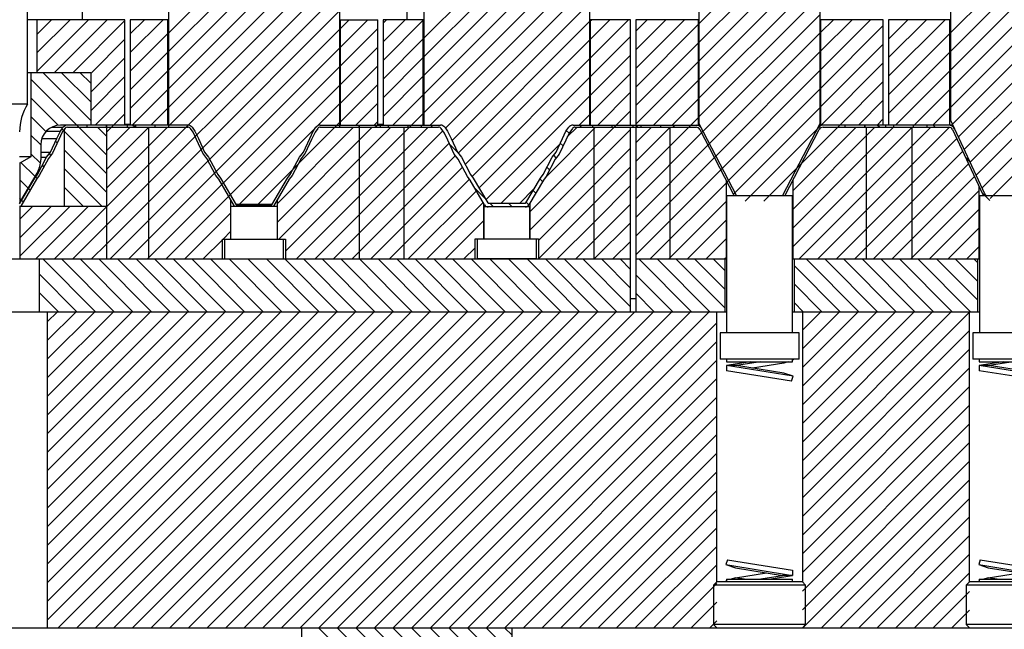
# Model space of a CAD drawing. Header units: inches. Extents: x 1772 to 2706, y -534 to -52.
# Tile 198 of 256: x 1883.45 to 1892.8, y -407.5 to -401.72. Entities that reach past the tile are written whole.
import ezdxf

# ---------------------------------------------------------------- set-up
doc = ezdxf.new("R2010")
doc.units = ezdxf.units.IN
doc.header["$LTSCALE"] = 0.5
doc.header["$MEASUREMENT"] = 0
doc.layers.add('SID-M-F', color=202, linetype='Continuous')
doc.layers.add('SID-M-S', color=105, linetype='Continuous')

msp = doc.modelspace()

# ---------------------------------------------------------------- hatches: boundary and pattern name
at = {"layer": 'SID-M-F'}
h = msp.add_hatch(dxfattribs=at)
h.set_pattern_fill('ANSI31', color=256, angle=90, style=0)
h.set_pattern_definition([(135, (2033.37002, -468.12668), (-0.08838835, -0.08838835), [])])
h.paths.add_polyline_path([(1884.86591, -402.74078), (1884.86591, -402.72078), (1884.74141, -402.72078), (1884.74141, -402.74078)], flags=0)
h = msp.add_hatch(dxfattribs=at)
h.set_pattern_fill('ANSI31', color=256, style=0)
h.set_pattern_definition([(45, (2033.37002, -468.12668), (-0.08838835, 0.08838835), [])])
h.paths.add_polyline_path([(1886.87841, -402.72078), (1886.87841, -402.74078), (1886.95164, -402.74078), (1886.95164, -402.72078)], flags=0)

# ---------------------------------------------------------------- linework, layer by layer
at = {"layer": 'SID-M-F', "linetype": 'Continuous'}
for p, q in [((1884.86591, -402.55422), (1887.19934, -400.22078)), ((1884.86591, -402.731), (1887.37612, -400.22078)), ((1887.29091, -402.6041), (1889.67422, -400.22078)), ((1887.351, -402.72078), (1889.851, -400.22078)), ((1889.90341, -402.28969), (1891.97232, -400.22078)), ((1892.29091, -402.37707), (1894.44719, -400.22078)), ((1884.86591, -401.84712), (1885.52216, -401.19087)), ((1883.7829, -403.99078), (1886.49091, -401.28278)), ((1887.29091, -401.89699), (1887.92216, -401.26574)), ((1889.90341, -402.46647), (1891.05341, -401.31647)), ((1884.86591, -402.02389), (1885.52216, -401.36764)), ((1887.49727, -402.75129), (1888.86591, -401.38265)), ((1889.90341, -401.75936), (1890.32216, -401.34061)), ((1892.29091, -402.55384), (1893.46591, -401.37884)), ((1892.29091, -401.84674), (1892.72216, -401.41549)), ((1883.95967, -403.99078), (1886.49091, -401.45955)), ((1887.29091, -402.07377), (1887.92216, -401.44252)), ((1889.90341, -402.64325), (1891.05341, -401.49325)), ((1889.90341, -401.93614), (1890.32216, -401.51739)), ((1884.86591, -402.20067), (1885.53067, -401.5359)), ((1884.86591, -402.37745), (1885.6411, -401.60225)), ((1887.29091, -402.25054), (1887.97744, -401.564)), ((1887.29091, -402.42732), (1888.11636, -401.60186)), ((1887.55839, -402.86694), (1888.86591, -401.55943)), ((1889.90341, -402.11292), (1890.42422, -401.59211)), ((1892.29091, -402.02351), (1892.76056, -401.55386)), ((1892.30966, -402.71187), (1893.46591, -401.55562)), ((1885.17581, -402.95143), (1886.49091, -401.63633)), ((1889.92821, -402.79522), (1891.05341, -401.67002)), ((1892.29091, -402.20029), (1892.87099, -401.62021)), ((1883.61591, -401.85968), (1883.7548, -401.72078)), ((1883.61591, -402.03645), (1883.93158, -401.72078)), ((1883.61591, -402.21323), (1884.10835, -401.72078)), ((1883.78513, -402.22078), (1884.28513, -401.72078)), ((1883.96191, -402.22078), (1884.45341, -401.72929)), ((1884.50341, -401.85606), (1884.63868, -401.72078)), ((1884.50341, -402.03284), (1884.81546, -401.72078)), ((1886.49591, -401.80811), (1886.58323, -401.72078)), ((1886.49591, -401.98488), (1886.76, -401.72078)), ((1886.90341, -401.75416), (1886.93678, -401.72078)), ((1886.90341, -401.93094), (1887.11356, -401.72078)), ((1886.90341, -402.10771), (1887.28591, -401.72521)), ((1887.61652, -402.98559), (1888.86591, -401.7362)), ((1888.87091, -401.7312), (1888.88133, -401.72078)), ((1888.87091, -401.90798), (1889.0581, -401.72078)), ((1888.87091, -402.08476), (1889.23488, -401.72078)), ((1889.30341, -401.82903), (1889.41166, -401.72078)), ((1889.30341, -402.00581), (1889.58843, -401.72078)), ((1889.30341, -402.18259), (1889.76521, -401.72078)), ((1889.30341, -402.35936), (1889.89841, -401.76436)), ((1891.05841, -401.8418), (1891.17942, -401.72078)), ((1891.05841, -402.01858), (1891.3562, -401.72078)), ((1891.05841, -402.19535), (1891.53298, -401.72078)), ((1891.05841, -402.37213), (1891.65341, -401.77713)), ((1891.70341, -401.72713), (1891.70975, -401.72078)), ((1891.70341, -401.90391), (1891.88653, -401.72078)), ((1891.70341, -402.08068), (1892.06331, -401.72078)), ((1891.70341, -402.25746), (1892.24008, -401.72078)), ((1892.36588, -402.83242), (1893.46591, -401.7324)), ((1884.31323, -403.99078), (1886.49091, -401.81311)), ((1884.50341, -402.20962), (1884.86091, -401.85212)), ((1886.49591, -402.16166), (1886.85341, -401.80416)), ((1888.87091, -402.26153), (1889.25341, -401.87903)), ((1889.98873, -402.91148), (1891.05341, -401.8468)), ((1891.70341, -402.43424), (1892.28591, -401.85174)), ((1884.12841, -402.23106), (1884.45341, -401.90606)), ((1886.49591, -402.33844), (1886.85341, -401.98094)), ((1886.90341, -402.28449), (1887.28591, -401.90199)), ((1887.68431, -403.09458), (1888.86591, -401.91298)), ((1889.30341, -402.53614), (1889.89841, -401.94114)), ((1891.05841, -402.54891), (1891.65341, -401.95391)), ((1892.4221, -402.95298), (1893.46591, -401.90917)), ((1884.12841, -402.40784), (1884.45341, -402.08284)), ((1884.50341, -402.38639), (1884.86091, -402.02889)), ((1885.30479, -403.17599), (1886.49091, -401.98988)), ((1886.90341, -402.46127), (1887.28591, -402.07877)), ((1888.87091, -402.43831), (1889.25341, -402.05581)), ((1890.04925, -403.02774), (1891.05341, -402.02358)), ((1891.70341, -402.61101), (1892.28591, -402.02851)), ((1884.66678, -403.99078), (1886.49091, -402.16666)), ((1886.49591, -402.51521), (1886.85341, -402.15771)), ((1887.74818, -403.20748), (1888.86591, -402.08976)), ((1889.30341, -402.71292), (1889.89841, -402.11792)), ((1891.06331, -402.72078), (1891.65341, -402.13068)), ((1892.47831, -403.07354), (1893.46591, -402.08595)), ((1884.12841, -402.67722), (1883.67197, -402.22078)), ((1884.12841, -402.50044), (1883.84875, -402.22078)), ((1884.12841, -402.32367), (1884.02552, -402.22078)), ((1884.12841, -402.58462), (1884.45341, -402.25962)), ((1884.50341, -402.56317), (1884.86091, -402.20567)), ((1886.90341, -402.63804), (1887.28591, -402.25554)), ((1887.8151, -403.31734), (1888.86591, -402.26653)), ((1888.87091, -402.61509), (1889.25341, -402.23259)), ((1890.10977, -403.14399), (1891.05341, -402.20035)), ((1891.77041, -402.72078), (1892.28591, -402.20529)), ((1892.53453, -403.1941), (1893.46591, -402.26273)), ((1884.27841, -403.004), (1883.55966, -402.28525)), ((1884.84356, -403.99078), (1886.49091, -402.34344)), ((1886.49591, -402.69199), (1886.85341, -402.33449)), ((1889.47232, -402.72078), (1889.89841, -402.29469)), ((1891.24008, -402.72078), (1891.65341, -402.30746)), ((1884.16901, -402.72078), (1884.45341, -402.43639)), ((1884.52257, -402.72078), (1884.86091, -402.38245)), ((1886.99744, -402.72078), (1887.28591, -402.43232)), ((1887.8805, -403.42872), (1888.86591, -402.44331)), ((1888.94199, -402.72078), (1889.25341, -402.40936)), ((1890.17029, -403.26025), (1891.05341, -402.37713)), ((1891.94141, -402.72657), (1892.28591, -402.38207)), ((1892.59075, -403.31466), (1893.46591, -402.4395)), ((1883.82027, -402.72263), (1883.55966, -402.46202)), ((1885.54033, -403.47078), (1886.49091, -402.52021)), ((1886.64389, -402.72078), (1886.85341, -402.51127)), ((1889.64909, -402.72078), (1889.89841, -402.47147)), ((1891.41686, -402.72078), (1891.65341, -402.48424)), ((1883.70309, -402.78224), (1883.55966, -402.6388)), ((1884.27841, -402.78817), (1884.45341, -402.61317)), ((1884.69934, -402.72078), (1884.86091, -402.55922)), ((1887.10341, -402.7916), (1887.28591, -402.6091)), ((1888.29741, -403.54214), (1889.25341, -402.58614)), ((1888.76521, -402.72078), (1888.86591, -402.62009)), ((1890.2308, -403.37651), (1891.05341, -402.55391)), ((1892.12397, -402.72078), (1892.28591, -402.55884)), ((1892.66641, -403.41577), (1893.46591, -402.61628)), ((1884.54552, -402.74078), (1884.52552, -402.72078)), ((1885.71711, -403.47078), (1886.49091, -402.69699)), ((1886.82066, -402.72078), (1886.85341, -402.68804)), ((1886.84362, -402.74078), (1886.82362, -402.72078)), ((1887.37395, -402.74078), (1887.35395, -402.72078)), ((1888.78817, -402.74078), (1888.76817, -402.72078)), ((1889.3185, -402.74078), (1889.2985, -402.72078)), ((1889.30341, -403.24325), (1889.82587, -402.72078)), ((1889.66591, -402.73464), (1889.65205, -402.72078)), ((1889.82587, -402.72078), (1889.89841, -402.64825)), ((1890.34331, -403.44078), (1891.05891, -402.72518)), ((1890.87981, -403.08105), (1891.24008, -402.72078)), ((1891.59364, -402.72078), (1891.65341, -402.66101)), ((1891.61659, -402.74078), (1891.59659, -402.72078)), ((1892.14692, -402.74078), (1892.12692, -402.72078)), ((1883.65341, -402.90933), (1883.55966, -402.81558)), ((1883.86941, -402.77178), (1883.85509, -402.75745)), ((1884.27841, -403.18077), (1883.87715, -402.77951)), ((1884.27841, -402.82722), (1884.19197, -402.74078)), ((1884.27841, -402.96495), (1884.50257, -402.74078)), ((1884.27841, -403.14172), (1884.67934, -402.74078)), ((1884.27841, -403.3185), (1884.85612, -402.74078)), ((1885.89716, -403.46752), (1886.62389, -402.74078)), ((1885.89716, -403.64429), (1886.80066, -402.74078)), ((1885.91544, -403.80278), (1886.97744, -402.74078)), ((1885.97841, -403.9166), (1887.10341, -402.7916)), ((1886.081, -403.99078), (1887.331, -402.74078)), ((1887.10341, -403.14515), (1887.4722, -402.77635)), ((1888.29741, -403.71892), (1889.25341, -402.76292)), ((1888.44333, -403.21944), (1888.92199, -402.74078)), ((1888.66923, -402.79863), (1888.64375, -402.77314)), ((1888.65308, -402.83291), (1888.74521, -402.74078)), ((1889.27554, -402.74078), (1889.27841, -402.73792)), ((1889.30341, -402.88969), (1889.45232, -402.74078)), ((1889.30341, -403.06647), (1889.62909, -402.74078)), ((1889.30341, -403.42002), (1889.92821, -402.79522)), ((1890.79341, -403.34424), (1891.39686, -402.74078)), ((1890.79341, -403.52101), (1891.57364, -402.74078)), ((1890.79341, -403.87457), (1891.92719, -402.74078)), ((1890.85397, -403.99078), (1892.10397, -402.74078)), ((1891.03074, -403.99078), (1892.2803, -402.74123)), ((1891.49091, -403.00029), (1891.75164, -402.73956)), ((1883.81008, -402.88923), (1883.79504, -402.87418)), ((1886.43455, -403.99078), (1887.53206, -402.89327)), ((1887.60955, -402.97639), (1887.537, -402.90383)), ((1888.02421, -403.46178), (1888.58031, -402.90568)), ((1888.61276, -402.91893), (1888.58643, -402.8926)), ((1889.30341, -403.5968), (1889.98873, -402.91148)), ((1891.20752, -403.99078), (1892.35083, -402.84747)), ((1883.65041, -403.0831), (1883.55966, -402.99235)), ((1883.74988, -403.0058), (1883.73563, -402.99155)), ((1884.27841, -403.35755), (1883.87715, -402.95629)), ((1884.27841, -403.84883), (1885.17581, -402.95143)), ((1886.61133, -403.99078), (1887.59159, -403.01052)), ((1888.54871, -403.03166), (1888.52378, -403.00672)), ((1888.90341, -403.28969), (1889.25341, -402.93969)), ((1890.79341, -403.69779), (1891.49091, -403.00029)), ((1891.92841, -403.44667), (1892.40705, -402.96803)), ((1883.59953, -403.209), (1883.46561, -403.07508)), ((1883.68362, -403.11632), (1883.66883, -403.10152)), ((1889.30341, -403.77358), (1890.04925, -403.02774)), ((1890.52008, -403.44078), (1890.87981, -403.08105)), ((1891.56107, -403.99078), (1892.46326, -403.08859)), ((1892.47712, -403.07098), (1892.43577, -403.02963)), ((1884.23586, -403.49178), (1883.87715, -403.13307)), ((1884.49, -403.99078), (1885.30479, -403.17599)), ((1886.25777, -403.99078), (1887.10341, -403.14515)), ((1886.7881, -403.99078), (1887.65842, -403.12047)), ((1888.37909, -403.99078), (1889.25341, -403.11647)), ((1888.48536, -403.14509), (1888.45947, -403.11919)), ((1889.30341, -403.95035), (1890.10977, -403.14399)), ((1883.53413, -403.32038), (1883.45441, -403.24066)), ((1883.61841, -403.22788), (1883.60411, -403.21358)), ((1886.96488, -403.99078), (1887.72316, -403.2325)), ((1888.37841, -403.81469), (1888.90341, -403.28969)), ((1888.41876, -403.25526), (1888.39319, -403.22969)), ((1888.90341, -403.64325), (1889.25341, -403.29325)), ((1889.43975, -403.99078), (1890.16341, -403.26713)), ((1891.73785, -403.99078), (1892.51948, -403.20915)), ((1883.5524, -403.33865), (1883.53778, -403.32403)), ((1884.05909, -403.49178), (1883.87715, -403.30984)), ((1887.14166, -403.99078), (1887.78953, -403.34291)), ((1887.87394, -403.41755), (1887.77562, -403.31923)), ((1888.20099, -403.46178), (1888.33643, -403.32634)), ((1888.35336, -403.36664), (1888.32779, -403.34106)), ((1891.91463, -403.99078), (1892.56341, -403.342)), ((1892.66565, -403.43629), (1892.59023, -403.36086)), ((1883.46873, -403.43176), (1883.45441, -403.41743)), ((1883.487, -403.45002), (1883.47238, -403.43541)), ((1885.51933, -403.49178), (1885.53433, -403.47678)), ((1885.69611, -403.49178), (1885.71111, -403.47678)), ((1887.31843, -403.99078), (1887.85493, -403.45429)), ((1887.95318, -403.49678), (1887.91818, -403.46178)), ((1888.12995, -403.49678), (1888.09495, -403.46178)), ((1888.28789, -403.47794), (1888.26239, -403.45244)), ((1888.73265, -403.99078), (1889.25341, -403.47002)), ((1889.61653, -403.99078), (1890.16341, -403.44391)), ((1891.3843, -403.99078), (1891.92841, -403.44667)), ((1883.45441, -403.61217), (1883.57479, -403.49178)), ((1883.45441, -403.78895), (1883.75157, -403.49178)), ((1883.45441, -403.96572), (1883.92834, -403.49178)), ((1883.60612, -403.99078), (1884.10512, -403.49178)), ((1883.88231, -403.49178), (1883.87715, -403.48662)), ((1885.02033, -403.99078), (1885.45966, -403.55146)), ((1892.0914, -403.99078), (1892.56341, -403.51878)), ((1887.49521, -403.99078), (1887.85941, -403.62659)), ((1888.55587, -403.99078), (1888.90341, -403.64325)), ((1888.90942, -403.99078), (1889.25341, -403.6468)), ((1889.79331, -403.99078), (1890.16341, -403.62068)), ((1885.38511, -403.80278), (1885.45966, -403.72824)), ((1892.26818, -403.99078), (1892.56341, -403.69556)), ((1884.13645, -403.99078), (1884.27841, -403.84883)), ((1885.19711, -403.99078), (1885.37841, -403.80949)), ((1889.0862, -403.99078), (1889.25341, -403.82358)), ((1889.97008, -403.99078), (1890.16341, -403.79746)), ((1887.67199, -403.99078), (1887.77841, -403.88436)), ((1892.44496, -403.99078), (1892.56341, -403.87233)), ((1884.1742, -404.49078), (1883.6742, -403.99078)), ((1884.35098, -404.49078), (1883.85098, -403.99078)), ((1884.52776, -404.49078), (1884.02776, -403.99078)), ((1884.70453, -404.49078), (1884.20453, -403.99078)), ((1884.88131, -404.49078), (1884.38131, -403.99078)), ((1885.05809, -404.49078), (1884.55809, -403.99078)), ((1885.23486, -404.49078), (1884.73486, -403.99078)), ((1885.41164, -404.49078), (1884.91164, -403.99078)), ((1885.58842, -404.49078), (1885.08842, -403.99078)), ((1885.76519, -404.49078), (1885.26519, -403.99078)), ((1885.37389, -403.99078), (1885.37841, -403.98627)), ((1885.94197, -404.49078), (1885.44197, -403.99078)), ((1886.11875, -404.49078), (1885.61875, -403.99078)), ((1886.29552, -404.49078), (1885.79552, -403.99078)), ((1886.4723, -404.49078), (1885.9723, -403.99078)), ((1886.64908, -404.49078), (1886.14908, -403.99078)), ((1886.82586, -404.49078), (1886.32586, -403.99078)), ((1887.00263, -404.49078), (1886.50263, -403.99078)), ((1887.17941, -404.49078), (1886.67941, -403.99078)), ((1887.35619, -404.49078), (1886.85619, -403.99078)), ((1887.53296, -404.49078), (1887.03296, -403.99078)), ((1887.70974, -404.49078), (1887.20974, -403.99078)), ((1887.88652, -404.49078), (1887.38652, -403.99078)), ((1888.06329, -404.49078), (1887.56329, -403.99078)), ((1888.24007, -404.49078), (1887.74007, -403.99078)), ((1888.41685, -404.49078), (1887.91685, -403.99078)), ((1888.59362, -404.49078), (1888.09362, -403.99078)), ((1888.7704, -404.49078), (1888.2704, -403.99078)), ((1888.94718, -404.49078), (1888.44718, -403.99078)), ((1889.12395, -404.49078), (1888.62395, -403.99078)), ((1889.25341, -404.44346), (1888.80073, -403.99078)), ((1889.25341, -404.26669), (1888.97751, -403.99078)), ((1889.25341, -404.08991), (1889.15428, -403.99078)), ((1889.83106, -404.49078), (1889.33106, -403.99078)), ((1890.00784, -404.49078), (1889.50784, -403.99078)), ((1890.15091, -404.45708), (1889.68461, -403.99078)), ((1890.15091, -404.2803), (1889.86139, -403.99078)), ((1890.15091, -404.10353), (1890.03817, -403.99078)), ((1890.14686, -403.99078), (1890.16341, -403.97424)), ((1891.42205, -404.49078), (1890.92205, -403.99078)), ((1891.59883, -404.49078), (1891.09883, -403.99078)), ((1891.7756, -404.49078), (1891.2756, -403.99078)), ((1891.95238, -404.49078), (1891.45238, -403.99078)), ((1892.12916, -404.49078), (1891.62916, -403.99078)), ((1892.30593, -404.49078), (1891.80593, -403.99078)), ((1892.48271, -404.49078), (1891.98271, -403.99078)), ((1892.55091, -404.3822), (1892.15949, -403.99078)), ((1892.55091, -404.20543), (1892.33626, -403.99078)), ((1892.55091, -404.02865), (1892.51304, -403.99078)), ((1883.99743, -404.49078), (1883.63778, -404.13114)), ((1891.24527, -404.49078), (1890.80591, -404.05142)), ((1889.65428, -404.49078), (1889.30341, -404.13991)), ((1891.0685, -404.49078), (1890.80591, -404.2282)), ((1883.82065, -404.49078), (1883.63778, -404.30791)), ((1889.47751, -404.49078), (1889.30341, -404.31669)), ((1890.89172, -404.49078), (1890.80591, -404.40497)), ((1883.64387, -404.49078), (1883.63778, -404.48469)), ((1883.71591, -404.58811), (1883.81323, -404.49078)), ((1883.71591, -404.76488), (1883.99, -404.49078)), ((1883.71591, -404.94166), (1884.16678, -404.49078)), ((1883.71591, -405.11844), (1884.34356, -404.49078)), ((1883.71591, -405.29521), (1884.52033, -404.49078)), ((1883.71591, -405.47199), (1884.69711, -404.49078)), ((1883.71591, -405.64877), (1884.87389, -404.49078)), ((1883.71591, -405.82554), (1885.05066, -404.49078)), ((1883.71591, -406.00232), (1885.22744, -404.49078)), ((1883.71591, -406.1791), (1885.40422, -404.49078)), ((1883.71591, -406.35587), (1885.581, -404.49078)), ((1883.71591, -406.53265), (1885.75777, -404.49078)), ((1883.71591, -406.70943), (1885.93455, -404.49078)), ((1883.71591, -406.8862), (1886.11133, -404.49078)), ((1883.71591, -407.06298), (1886.2881, -404.49078)), ((1883.71591, -407.23976), (1886.46488, -404.49078)), ((1883.71591, -407.41653), (1886.64166, -404.49078)), ((1883.81843, -407.49078), (1886.81843, -404.49078)), ((1883.99521, -407.49078), (1886.99521, -404.49078)), ((1884.17199, -407.49078), (1887.17199, -404.49078)), ((1884.34876, -407.49078), (1887.34876, -404.49078)), ((1884.52554, -407.49078), (1887.52554, -404.49078)), ((1884.70232, -407.49078), (1887.70232, -404.49078)), ((1884.87909, -407.49078), (1887.87909, -404.49078)), ((1885.05587, -407.49078), (1888.05587, -404.49078)), ((1885.23265, -407.49078), (1888.23265, -404.49078)), ((1885.40942, -407.49078), (1888.40942, -404.49078)), ((1885.5862, -407.49078), (1888.5862, -404.49078)), ((1885.76298, -407.49078), (1888.76298, -404.49078)), ((1885.93975, -407.49078), (1888.93975, -404.49078)), ((1886.11653, -407.49078), (1889.11653, -404.49078)), ((1886.29331, -407.49078), (1889.29331, -404.49078)), ((1886.47008, -407.49078), (1889.47008, -404.49078)), ((1886.64686, -407.49078), (1889.64686, -404.49078)), ((1886.82364, -407.49078), (1889.82364, -404.49078)), ((1887.00041, -407.49078), (1890.00041, -404.49078)), ((1890.88466, -404.6672), (1891.06107, -404.49078)), ((1890.88466, -404.84398), (1891.23785, -404.49078)), ((1890.88466, -405.02075), (1891.41463, -404.49078)), ((1890.88466, -405.19753), (1891.5914, -404.49078)), ((1890.88466, -405.37431), (1891.76818, -404.49078)), ((1890.88466, -405.55108), (1891.94496, -404.49078)), ((1890.88466, -405.72786), (1892.12173, -404.49078)), ((1890.88466, -405.90464), (1892.29851, -404.49078)), ((1890.88466, -406.08141), (1892.47216, -404.49391)), ((1887.17719, -407.49078), (1890.07216, -404.59582)), ((1890.88466, -406.25819), (1892.47216, -404.67069)), ((1887.35397, -407.49078), (1890.07216, -404.77259)), ((1890.88466, -406.43497), (1892.47216, -404.84747)), ((1887.53074, -407.49078), (1890.07216, -404.94937)), ((1890.88466, -406.61174), (1892.47216, -405.02424)), ((1887.70752, -407.49078), (1890.07216, -405.12615)), ((1890.88466, -406.78852), (1892.47216, -405.20102)), ((1887.8843, -407.49078), (1890.07216, -405.30292)), ((1890.88466, -406.9653), (1892.47216, -405.3778)), ((1888.06107, -407.49078), (1890.07216, -405.4797)), ((1890.88466, -407.14207), (1892.47216, -405.55457)), ((1888.23785, -407.49078), (1890.07216, -405.65648)), ((1890.88466, -407.31885), (1892.47216, -405.73135)), ((1888.41463, -407.49078), (1890.07216, -405.83325)), ((1890.8895, -407.49078), (1892.47216, -405.90813)), ((1888.5914, -407.49078), (1890.07216, -406.01003)), ((1891.06628, -407.49078), (1892.47216, -406.0849)), ((1888.76818, -407.49078), (1890.07216, -406.18681)), ((1891.24305, -407.49078), (1892.47216, -406.26168)), ((1888.94496, -407.49078), (1890.07216, -406.36358)), ((1891.41983, -407.49078), (1892.47216, -406.43846)), ((1889.12173, -407.49078), (1890.07216, -406.54036)), ((1891.59661, -407.49078), (1892.47216, -406.61523)), ((1889.29851, -407.49078), (1890.07216, -406.71714)), ((1891.77338, -407.49078), (1892.47216, -406.79201)), ((1889.47529, -407.49078), (1890.07216, -406.89391)), ((1891.95016, -407.49078), (1892.47216, -406.96879)), ((1889.65206, -407.49078), (1890.07216, -407.07069)), ((1892.12694, -407.49078), (1892.47216, -407.14556)), ((1889.82884, -407.49078), (1890.07216, -407.24747)), ((1892.30371, -407.49078), (1892.47216, -407.32234)), ((1888.12841, -409.32887), (1886.29032, -407.49078)), ((1888.12841, -409.15209), (1886.4671, -407.49078)), ((1888.12841, -408.97532), (1886.64387, -407.49078)), ((1888.12841, -408.79854), (1886.82065, -407.49078)), ((1888.12841, -408.62176), (1886.99743, -407.49078)), ((1888.12841, -408.44499), (1887.1742, -407.49078)), ((1888.12841, -408.26821), (1887.35098, -407.49078)), ((1888.12841, -408.09143), (1887.52776, -407.49078)), ((1888.12841, -407.91466), (1887.70453, -407.49078)), ((1888.12841, -407.73788), (1887.88131, -407.49078)), ((1888.12841, -407.5611), (1888.05809, -407.49078)), ((1890.00562, -407.49078), (1890.07216, -407.42424))]:
    msp.add_line(p, q, dxfattribs=at)
at = {"layer": 'SID-M-S'}
for p, q in [((1884.86591, -400.22078), (1884.86591, -402.74078)), ((1886.49091, -400.22078), (1886.49091, -402.74078)), ((1887.29091, -400.22078), (1887.29091, -402.72078)), ((1888.86591, -402.72078), (1888.86591, -400.22078)), ((1889.90341, -400.22078), (1889.90341, -402.70427)), ((1891.05341, -402.70427), (1891.05341, -400.22078)), ((1892.29091, -400.22078), (1892.29091, -402.67165)), ((1883.52841, -402.52078), (1883.52841, -400.40878)), ((1887.12841, -401.22078), (1887.12841, -401.72078)), ((1884.04716, -401.47078), (1884.04716, -401.72078)), ((1884.45341, -401.72078), (1883.52841, -401.72078)), ((1883.61591, -401.72078), (1883.61591, -402.22078)), ((1884.45341, -402.72078), (1884.45341, -401.72078)), ((1884.50341, -401.72078), (1884.50341, -402.72078)), ((1884.86591, -401.72078), (1884.50341, -401.72078)), ((1884.86091, -402.72078), (1884.86091, -401.72078)), ((1886.49091, -401.72078), (1886.85341, -401.72078)), ((1886.49591, -401.72078), (1886.49591, -402.72078)), ((1886.85341, -402.72078), (1886.85341, -401.72078)), ((1887.29091, -401.72078), (1886.90341, -401.72078)), ((1886.90341, -401.72078), (1886.90341, -402.72078)), ((1887.28591, -402.72078), (1887.28591, -401.72078)), ((1889.25341, -401.72078), (1888.86591, -401.72078)), ((1888.87091, -401.72078), (1888.87091, -402.72078)), ((1889.25341, -402.72078), (1889.25341, -401.72078)), ((1889.30341, -401.72078), (1889.30341, -402.72078)), ((1889.90341, -401.72078), (1889.30341, -401.72078)), ((1889.89841, -402.72078), (1889.89841, -401.72078)), ((1891.65341, -401.72078), (1891.05341, -401.72078)), ((1891.05841, -401.72078), (1891.05841, -402.72078)), ((1891.65341, -402.72078), (1891.65341, -401.72078)), ((1892.29091, -401.72078), (1891.70341, -401.72078)), ((1891.70341, -401.72078), (1891.70341, -402.72078)), ((1892.28591, -402.72078), (1892.28591, -401.72078)), ((1883.52841, -402.22078), (1884.12841, -402.22078)), ((1883.55966, -402.22078), (1883.55966, -403.02078)), ((1884.12841, -402.22078), (1884.12841, -402.72078)), ((1883.52841, -402.52078), (1883.02841, -402.52078)), ((1885.04967, -402.72078), (1883.84141, -402.72078)), ((1884.09091, -402.72078), (1884.09091, -402.74078)), ((1884.27517, -402.72078), (1884.27517, -402.74078)), ((1884.28018, -402.74078), (1884.28018, -402.72078)), ((1884.45341, -402.71078), (1884.50341, -402.71078)), ((1884.47841, -402.74078), (1884.47841, -402.72078)), ((1884.55164, -402.72078), (1884.55164, -402.74078)), ((1884.74141, -402.74078), (1884.74141, -402.72078)), ((1886.30715, -402.72078), (1887.44967, -402.72078)), ((1886.67517, -402.72078), (1886.67517, -402.74078)), ((1886.68018, -402.74078), (1886.68018, -402.72078)), ((1886.85341, -402.71078), (1886.90341, -402.71078)), ((1886.87841, -402.74078), (1886.87841, -402.72078)), ((1886.95164, -402.72078), (1886.95164, -402.74078)), ((1887.14141, -402.74078), (1887.14141, -402.72078)), ((1887.26591, -402.72078), (1887.26591, -402.74078)), ((1888.70715, -402.72078), (1889.912, -402.72078)), ((1888.89091, -402.72078), (1888.89091, -402.74078)), ((1889.07517, -402.72078), (1889.07517, -402.74078)), ((1889.08018, -402.74078), (1889.08018, -402.72078)), ((1889.27841, -402.74078), (1889.27841, -402.72078)), ((1889.35164, -402.72078), (1889.35164, -402.74078)), ((1889.54141, -402.74078), (1889.54141, -402.72078)), ((1889.66591, -402.72078), (1889.66591, -402.74078)), ((1889.90341, -402.70427), (1890.26078, -403.39078)), ((1890.69603, -403.39078), (1891.05341, -402.70427)), ((1892.31382, -402.72078), (1891.04481, -402.72078)), ((1891.29091, -402.74078), (1891.29091, -402.72078)), ((1891.47517, -402.72078), (1891.47517, -402.74078)), ((1891.48018, -402.74078), (1891.48018, -402.72078)), ((1891.67841, -402.74078), (1891.67841, -402.72078)), ((1891.75164, -402.72078), (1891.75164, -402.74078)), ((1891.94141, -402.74078), (1891.94141, -402.72078)), ((1892.06591, -402.72078), (1892.06591, -402.74078)), ((1892.61735, -403.37171), (1892.29091, -402.67165)), ((1883.70647, -402.77788), (1883.84032, -402.77788)), ((1883.75563, -402.74149), (1883.86663, -402.74149)), ((1883.80692, -402.84877), (1883.84032, -402.77788)), ((1883.85762, -402.78809), (1883.82502, -402.85727)), ((1883.84032, -402.77788), (1883.86663, -402.74149)), ((1883.88283, -402.75321), (1883.85762, -402.78809)), ((1883.87013, -402.77078), (1883.87715, -402.77078)), ((1883.87715, -402.77078), (1883.87715, -403.49178)), ((1883.90715, -402.74078), (1885.04967, -402.74078)), ((1884.27841, -402.74078), (1884.27841, -403.99078)), ((1884.67841, -403.99078), (1884.67841, -402.74078)), ((1885.0992, -402.78809), (1885.07398, -402.75321)), ((1885.09019, -402.74149), (1885.1165, -402.77788)), ((1885.13179, -402.85727), (1885.0992, -402.78809)), ((1885.1165, -402.77788), (1885.1499, -402.84877)), ((1886.20692, -402.84877), (1886.24032, -402.77788)), ((1886.25762, -402.78809), (1886.22502, -402.85727)), ((1886.24032, -402.77788), (1886.26663, -402.74149)), ((1886.28283, -402.75321), (1886.25762, -402.78809)), ((1886.30715, -402.74078), (1887.43116, -402.74078)), ((1886.67841, -402.74078), (1886.67841, -403.99078)), ((1887.10341, -403.99078), (1887.10341, -402.74078)), ((1887.48622, -402.79575), (1887.45547, -402.75321)), ((1887.51821, -402.86364), (1887.48622, -402.79575)), ((1887.49019, -402.74149), (1887.5165, -402.77788)), ((1887.5165, -402.77788), (1887.5499, -402.84877)), ((1888.60692, -402.84877), (1888.64032, -402.77788)), ((1888.67059, -402.79575), (1888.6386, -402.86364)), ((1888.64032, -402.77788), (1888.66663, -402.74149)), ((1888.70134, -402.75321), (1888.67059, -402.79575)), ((1888.72566, -402.74078), (1889.8756, -402.74078)), ((1888.90341, -402.74078), (1888.90341, -403.99078)), ((1889.25341, -404.49078), (1889.25341, -402.74078)), ((1889.30341, -402.74078), (1889.30341, -404.49078)), ((1889.62841, -403.99078), (1889.62841, -402.74078)), ((1889.91108, -402.76231), (1890.23824, -403.39078)), ((1890.71858, -403.39078), (1891.04574, -402.76231)), ((1891.08122, -402.74078), (1892.2756, -402.74078)), ((1891.49091, -402.74078), (1891.49091, -403.99078)), ((1891.92841, -403.99078), (1891.92841, -402.74078)), ((1892.31185, -402.76388), (1892.59922, -403.38016)), ((1883.65341, -402.90878), (1883.65341, -403.04928)), ((1883.66324, -402.84877), (1883.80692, -402.84877)), ((1883.74693, -402.97708), (1883.80692, -402.84877)), ((1883.82502, -402.85727), (1883.76409, -402.98761)), ((1885.19272, -402.98761), (1885.13179, -402.85727)), ((1885.1499, -402.84877), (1885.20988, -402.97708)), ((1886.14693, -402.97708), (1886.20692, -402.84877)), ((1886.22502, -402.85727), (1886.16409, -402.98761)), ((1887.57986, -402.9955), (1887.51821, -402.86364)), ((1887.5499, -402.84877), (1887.60988, -402.97708)), ((1888.54693, -402.97708), (1888.60692, -402.84877)), ((1888.6386, -402.86364), (1888.57696, -402.9955)), ((1883.65341, -402.97708), (1883.74693, -402.97708)), ((1883.70903, -403.0256), (1883.74693, -402.97708)), ((1883.76409, -402.98761), (1883.72588, -403.03652)), ((1885.23093, -403.03652), (1885.19272, -402.98761)), ((1885.20988, -402.97708), (1885.24778, -403.0256)), ((1886.10903, -403.0256), (1886.14693, -402.97708)), ((1886.16409, -402.98761), (1886.12588, -403.03652)), ((1887.6183, -403.04471), (1887.57986, -402.9955)), ((1887.60988, -402.97708), (1887.64778, -403.0256)), ((1888.50903, -403.0256), (1888.54693, -402.97708)), ((1888.57696, -402.9955), (1888.53852, -403.04471)), ((1883.55966, -403.02078), (1883.45241, -403.02078)), ((1883.45441, -403.08155), (1883.45291, -403.08155)), ((1883.55966, -403.02078), (1883.45441, -403.08155)), ((1883.45441, -403.08155), (1883.45441, -403.45615)), ((1883.62295, -403.18815), (1883.70903, -403.0256)), ((1883.72588, -403.03652), (1883.63992, -403.19884)), ((1883.65341, -403.0256), (1883.70903, -403.0256)), ((1885.3169, -403.19884), (1885.23093, -403.03652)), ((1885.24778, -403.0256), (1885.33386, -403.18815)), ((1886.02295, -403.18815), (1886.10903, -403.0256)), ((1886.12588, -403.03652), (1886.03992, -403.19884)), ((1887.70417, -403.20686), (1887.6183, -403.04471)), ((1887.64778, -403.0256), (1887.73386, -403.18815)), ((1888.42295, -403.18815), (1888.50903, -403.0256)), ((1888.53852, -403.04471), (1888.45264, -403.20686)), ((1883.45441, -403.45615), (1883.61899, -403.17587)), ((1883.59702, -403.22315), (1883.62295, -403.18815)), ((1883.61178, -403.18815), (1883.62295, -403.18815)), ((1883.63992, -403.19884), (1883.61373, -403.2342)), ((1885.34308, -403.2342), (1885.3169, -403.19884)), ((1885.33386, -403.18815), (1885.35979, -403.22315)), ((1885.99702, -403.22315), (1886.02295, -403.18815)), ((1886.03992, -403.19884), (1886.01373, -403.2342)), ((1887.73386, -403.18815), (1887.75979, -403.22315)), ((1888.39702, -403.22315), (1888.42295, -403.18815)), ((1883.45291, -403.46858), (1883.59702, -403.22315)), ((1883.61373, -403.2342), (1883.46393, -403.48932)), ((1883.59122, -403.22315), (1883.59702, -403.22315)), ((1885.49289, -403.48932), (1885.34308, -403.2342)), ((1885.35979, -403.22315), (1885.50872, -403.47678)), ((1885.84809, -403.47678), (1885.99702, -403.22315)), ((1886.01373, -403.2342), (1885.86393, -403.48932)), ((1887.73055, -403.24248), (1887.70417, -403.20686)), ((1887.86828, -403.47704), (1887.73055, -403.24248)), ((1887.75979, -403.22315), (1887.89847, -403.45932)), ((1888.25835, -403.45932), (1888.39702, -403.22315)), ((1888.42626, -403.24248), (1888.28853, -403.47704)), ((1888.45264, -403.20686), (1888.42626, -403.24248)), ((1890.16341, -403.99078), (1890.16341, -403.24704)), ((1890.79341, -403.24704), (1890.79341, -403.99078)), ((1890.16591, -403.39078), (1890.16591, -404.69078)), ((1890.79091, -403.39078), (1890.16591, -403.39078)), ((1890.79091, -404.69078), (1890.79091, -403.39078)), ((1892.56341, -403.99078), (1892.56341, -403.30335)), ((1892.56591, -403.39078), (1892.56591, -404.69078)), ((1893.19091, -403.39078), (1892.56591, -403.39078)), ((1892.59922, -403.38016), (1892.60494, -403.39078)), ((1892.6232, -403.38223), (1892.61735, -403.37171)), ((1892.62958, -403.39078), (1892.6232, -403.38223)), ((1883.45441, -403.45615), (1883.45291, -403.45615)), ((1885.45966, -403.80278), (1885.45966, -403.43272)), ((1885.5052, -403.47078), (1885.85161, -403.47078)), ((1885.50872, -403.47678), (1885.84809, -403.47678)), ((1885.89716, -403.43272), (1885.89716, -403.80278)), ((1887.85941, -403.80078), (1887.85941, -403.46192)), ((1887.90278, -403.46178), (1888.25404, -403.46178)), ((1888.29741, -403.46192), (1888.29741, -403.80078)), ((1884.27841, -403.49178), (1883.45291, -403.49178)), ((1883.45441, -403.49178), (1883.45441, -403.99078)), ((1885.89716, -403.49178), (1885.45966, -403.49178)), ((1887.85966, -403.49678), (1887.85966, -403.80078)), ((1888.29716, -403.49678), (1887.85966, -403.49678)), ((1888.29716, -403.80078), (1888.29716, -403.49678)), ((1885.37841, -403.80278), (1885.97841, -403.80278)), ((1885.37841, -403.99078), (1885.37841, -403.80278)), ((1885.39741, -403.80278), (1885.39741, -403.99078)), ((1885.95941, -403.99078), (1885.95941, -403.80278)), ((1885.97841, -403.80278), (1885.97841, -403.99078)), ((1887.77841, -403.99078), (1887.77841, -403.80078)), ((1887.77841, -403.80078), (1888.37841, -403.80078)), ((1887.79741, -403.80078), (1887.79741, -403.98878)), ((1888.35941, -403.98878), (1888.35941, -403.80078)), ((1888.37841, -403.80078), (1888.37841, -403.99078)), ((1882.52841, -403.99078), (1889.25341, -403.99078)), ((1883.63778, -403.99078), (1883.63778, -404.49078)), ((1888.35941, -403.98878), (1887.79741, -403.98878)), ((1889.30341, -403.99078), (1890.16591, -403.99078)), ((1890.15091, -404.49078), (1890.15091, -403.99078)), ((1890.79091, -403.99078), (1892.56591, -403.99078)), ((1890.80591, -403.99078), (1890.80591, -404.49078)), ((1892.55091, -404.49078), (1892.55091, -403.99078)), ((1889.25341, -404.36578), (1889.30341, -404.36578)), ((1873.62841, -404.49078), (1890.16591, -404.49078)), ((1883.71591, -404.49078), (1883.71591, -407.49078)), ((1890.07216, -407.05328), (1890.07216, -404.49078)), ((1890.79091, -404.49078), (1892.56591, -404.49078)), ((1890.88466, -404.49078), (1890.88466, -407.05328)), ((1892.47216, -407.05328), (1892.47216, -404.49078)), ((1890.10341, -404.69078), (1890.10341, -404.94078)), ((1890.85341, -404.69078), (1890.10341, -404.69078)), ((1890.85341, -404.94078), (1890.85341, -404.69078)), ((1892.50341, -404.69078), (1892.50341, -404.94078)), ((1893.25341, -404.69078), (1892.50341, -404.69078)), ((1890.85341, -404.94078), (1890.10341, -404.94078)), ((1890.16443, -404.94078), (1890.16443, -404.96518)), ((1890.16443, -404.96518), (1890.79238, -404.96518)), ((1890.39289, -404.96518), (1890.16443, -405.00178)), ((1890.48777, -404.96518), (1890.25931, -405.00178)), ((1890.7075, -404.97878), (1890.41162, -405.02618)), ((1890.7075, -404.97878), (1890.70302, -404.96518)), ((1890.74885, -404.96518), (1890.7075, -404.97878)), ((1890.79238, -404.96518), (1890.79238, -404.94078)), ((1890.79763, -404.94914), (1890.79238, -404.95087)), ((1890.79488, -404.94078), (1890.79763, -404.94914)), ((1893.25341, -404.94078), (1892.50341, -404.94078)), ((1892.56443, -404.94078), (1892.56443, -404.96518)), ((1892.56443, -404.96518), (1893.19238, -404.96518)), ((1892.79289, -404.96518), (1892.56443, -405.00178)), ((1892.88777, -404.96518), (1892.65931, -405.00178)), ((1890.16443, -405.00178), (1890.16443, -405.05058)), ((1890.79763, -405.10321), (1890.16443, -405.00178)), ((1890.25931, -405.00178), (1890.16443, -405.00178)), ((1890.78239, -405.14957), (1890.16443, -405.05058)), ((1890.7075, -405.07358), (1890.25931, -405.00178)), ((1890.79763, -405.10321), (1890.7075, -405.07358)), ((1892.56443, -405.00178), (1892.56443, -405.05058)), ((1893.19763, -405.10321), (1892.56443, -405.00178)), ((1892.65931, -405.00178), (1892.56443, -405.00178)), ((1893.18239, -405.14957), (1892.56443, -405.05058)), ((1893.1075, -405.07358), (1892.65931, -405.00178)), ((1890.78239, -405.14957), (1890.79763, -405.10321)), ((1890.17443, -406.84456), (1890.15918, -406.89091)), ((1890.17443, -406.84456), (1890.79238, -406.94355)), ((1892.57443, -406.84456), (1892.55918, -406.89091)), ((1892.57443, -406.84456), (1893.19238, -406.94355)), ((1890.15918, -406.89091), (1890.24932, -406.92055)), ((1890.15918, -406.89091), (1890.79238, -406.99234)), ((1890.24932, -406.92055), (1890.6975, -406.99234)), ((1890.79238, -406.94355), (1890.79238, -406.99234)), ((1892.55918, -406.89091), (1892.64932, -406.92055)), ((1892.55918, -406.89091), (1893.19238, -406.99234)), ((1892.64932, -406.92055), (1893.0975, -406.99234)), ((1890.16443, -407.02894), (1890.79238, -407.02894)), ((1890.16443, -407.02894), (1890.16443, -407.05328)), ((1890.24932, -407.01534), (1890.20796, -407.02894)), ((1890.24932, -407.01534), (1890.5452, -406.96795)), ((1890.3342, -407.02894), (1890.24932, -407.01534)), ((1890.46904, -407.02894), (1890.6975, -406.99234)), ((1890.56392, -407.02894), (1890.79238, -406.99234)), ((1890.79238, -406.99234), (1890.6975, -406.99234)), ((1890.79238, -407.05328), (1890.79238, -407.02894)), ((1892.56443, -407.02894), (1893.19238, -407.02894)), ((1892.56443, -407.02894), (1892.56443, -407.05328)), ((1892.64932, -407.01534), (1892.60796, -407.02894)), ((1892.64932, -407.01534), (1892.9452, -406.96795)), ((1892.7342, -407.02894), (1892.64932, -407.01534)), ((1890.07216, -407.05328), (1890.04091, -407.08453)), ((1890.04091, -407.08453), (1890.04091, -407.45953)), ((1890.91591, -407.08453), (1890.04091, -407.08453)), ((1890.88466, -407.05328), (1890.07216, -407.05328)), ((1890.16443, -407.04326), (1890.15918, -407.04498)), ((1890.15918, -407.04498), (1890.16191, -407.05328)), ((1890.91591, -407.08453), (1890.88466, -407.05328)), ((1890.91591, -407.45953), (1890.91591, -407.08453)), ((1892.47216, -407.05328), (1892.44091, -407.08453)), ((1892.44091, -407.08453), (1892.44091, -407.45953)), ((1893.31591, -407.08453), (1892.44091, -407.08453)), ((1893.28466, -407.05328), (1892.47216, -407.05328)), ((1892.56443, -407.04326), (1892.55918, -407.04498)), ((1892.55918, -407.04498), (1892.56191, -407.05328)), ((1873.62841, -407.49078), (1919.12841, -407.49078)), ((1886.12841, -407.49078), (1886.12841, -412.49078)), ((1888.12841, -412.49078), (1888.12841, -407.49078)), ((1890.04091, -407.45953), (1890.07216, -407.49078)), ((1890.91591, -407.45953), (1890.04091, -407.45953)), ((1890.88466, -407.49078), (1890.91591, -407.45953)), ((1892.44091, -407.45953), (1892.47216, -407.49078)), ((1893.31591, -407.45953), (1892.44091, -407.45953))]:
    msp.add_line(p, q, dxfattribs=at)
for centre, radius, start, end in [((1883.95241, -402.78578), 0.5, 147.9948, 180), ((1883.84141, -402.90878), 0.188, 90, 180), ((1883.90715, -402.77078), 0.05, 90, 144.137151), ((1885.04967, -402.77078), 0.05, 35.862849, 90), ((1886.30715, -402.77078), 0.05, 90, 144.137151), ((1887.44967, -402.77078), 0.05, 35.862849, 90), ((1888.70715, -402.77078), 0.05, 90, 144.137151), ((1889.8756, -402.78078), 0.06, 27.5, 90), ((1891.08122, -402.78078), 0.06, 90, 152.5), ((1892.2756, -402.78078), 0.06, 25, 90), ((1883.90715, -402.77078), 0.03, 90, 180), ((1885.04967, -402.77078), 0.03, 35.862849, 90), ((1886.30715, -402.77078), 0.03, 90, 144.137151), ((1887.43116, -402.77078), 0.03, 35.862849, 90), ((1888.72566, -402.77078), 0.03, 90, 144.137151), ((1889.8756, -402.78078), 0.04, 27.5, 90), ((1891.08122, -402.78078), 0.04, 90, 152.5), ((1892.2756, -402.78078), 0.04, 25, 90), ((1883.40341, -403.04928), 0.25, 329.578695, 0), ((1887.90278, -403.45678), 0.04, 210.421305, 270), ((1887.90278, -403.45678), 0.005, 210.421305, 270), ((1888.25404, -403.45678), 0.005, 270, 329.578695), ((1888.25404, -403.45678), 0.04, 270, 329.578695), ((1883.45961, -403.48678), 0.005, 270, 329.578695), ((1885.4972, -403.48678), 0.005, 210.421305, 270), ((1885.85961, -403.48678), 0.005, 270, 329.578695)]:
    msp.add_arc(centre, radius, start, end, dxfattribs=at)

doc.saveas('drawing.dxf')
